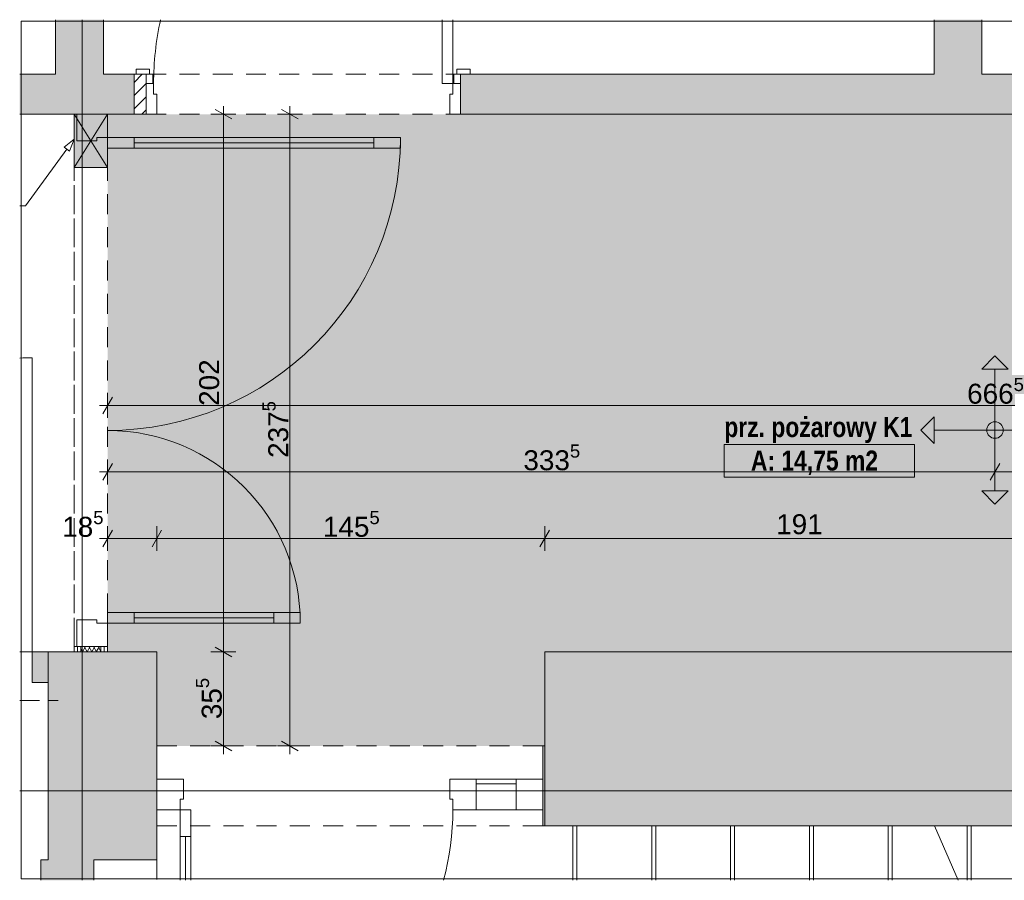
# Paper-space layout 'A-56 UKŁAD SUFITÓW PODWIESZONYCH' of a CAD drawing. Header units: millimetres. Extents: x 0 to 800, y 0 to 594.
# Tile 22 of 27: x 537 to 611, y 354 to 418. Entities that reach past the tile are written whole.
import ezdxf
from ezdxf.xclip import XClip

# ---------------------------------------------------------------- set-up
doc = ezdxf.new("R2010")
doc.units = ezdxf.units.MM
doc.header["$MEASUREMENT"] = 0
doc.header["$XCLIPFRAME"] = 0
for name, pattern in [('DASHDOTX2', [1000, 500, -250, 0, -250]), ('GESTRICHELT2', [93.75, 62.5, -31.25]), ('Przer. długie kreski', [2.5, 1.5, -1]), ('PRZERYWANA_DU_A', [550, 350, -200])]:
    doc.linetypes.add(name, pattern=pattern)
for name, color, linetype, lineweight, true_color in [('A_konstrukcja_Nr_pióra__10', 7, 'Continuous', 13, 0x4b4b4b), ('A_opis proj_Nr_pióra__255', 7, 'Continuous', 15, 0x242424), ('A_osie_Nr_pióra__16', 7, 'Continuous', 5, 0x0f0f0f), ('A_schody_Nr_pióra__10', 7, 'Continuous', 13, 0x4b4b4b), ('A_schody_Nr_pióra__4', 7, 'Continuous', 18, 0x4b4b4b), ('A_sufity projektowane opisy_Nr_pióra__19', 7, 'Continuous', 5, 0x191919), ('A_ściany proj_Nr_pióra__21', 7, 'Continuous', 5, 0xb0b0b0), ('A_ściany_Nr_pióra__10', 7, 'Continuous', 13, 0x4b4b4b), ('Nowe_A_sufity projektowane opisy_Nr_pióra__19', 7, 'Continuous', 5, 0x191919)]:
    doc.layers.add(name, color=color, linetype=linetype, lineweight=lineweight, true_color=true_color)
for name, color, linetype in [('A_otwory', 7, 'Continuous'), ('A_sufity projektowane', 7, 'Continuous'), ('A_ściany', 7, 'Continuous'), ('A_ściany proj', 7, 'Continuous'), ('Drzwi Archicad', 7, 'Continuous'), ('Nowe_A_strefy', 7, 'Continuous'), ('Nowe_A_sufity projektowane opisy', 7, 'Continuous')]:
    doc.layers.add(name, color=color, linetype=linetype)
for name, color, linetype, lineweight in [('A_otwory_Nr_pióra__1', 7, 'Continuous', 20), ('A_strefy_Nr_pióra__1', 7, 'Continuous', 20), ('A_sufity projektowane wymiary_Nr_pióra__1', 7, 'Continuous', 20), ('A_sufity projektowane wymiary_Nr_pióra__2', 8, 'Continuous', 13), ('A_ściany proj_Nr_pióra__1', 7, 'Continuous', 20), ('A_ściany_Nr_pióra__1', 7, 'Continuous', 20), ('Drzwi Archicad_Nr_pióra__1', 7, 'Continuous', 20), ('Drzwi Archicad_Nr_pióra__3', 252, 'Continuous', 13)]:
    doc.layers.add(name, color=color, linetype=linetype, lineweight=lineweight)
doc.styles.add('STYL_AUTOMATYCZNY_1', font='arial.ttf')
doc.styles.add('STYL_AUTOMATYCZNY_4', font='arial.ttf')
doc.styles.add('STYL_AUTOMATYCZNY_5', font='ARIALN.TTF')
pattern_1 = [(0, (-3536.6302, -529.8013), (0, 1), [0, -1])]

# ---------------------------------------------------------------- blocks, each defined once
blk = doc.blocks.new('Rysunek_10_10', base_point=(-3536.63, -529.801))
at = {"layer": 'A_otwory', "linetype": 'Continuous', "lineweight": 0, "true_color": 0x121212}
blk.add_hatch(color=250, dxfattribs=at).paths.add_polyline_path([(541.38, 411.188), (541.38, 407.188), (543.88, 407.188), (543.88, 411.188)])
at = {"layer": 'A_sufity projektowane', "linetype": 'Continuous', "lineweight": 0, "true_color": 0x4b4b4b}
h = blk.add_hatch(dxfattribs=at)
h.set_pattern_fill('do_wyburzenia_000a', color=251, style=0, pattern_type=2)
h.set_pattern_definition([(0, (621.86986, 383.6867), (0, 0.75), [0, -0.75])])
h.paths.add_polyline_path([(543.88, 370.788), (547.58, 370.788), (547.58, 363.728), (576.72, 363.728), (576.72, 370.788), (614.92, 370.788), (614.92, 365.428), (637.5, 365.428), (637.5, 368.528), (647.46, 368.528), (647.46, 365.428), (667.44, 365.428), (667.44, 369.828), (672.1, 369.803), (672.1, 374.308), (677.2, 374.308), (677.2, 411.188), (543.88, 411.188)])
at = {"layer": 'A_ściany', "linetype": 'Continuous', "lineweight": 0, "true_color": 0x000000}
for points in [[(539.966, 414.188), (543.566, 414.188), (543.566, 418.288), (539.966, 418.288)], [(605.964, 414.188), (609.564, 414.188), (609.564, 418.288), (605.964, 418.288)], [(545.88, 414.188), (537.28, 414.188), (537.28, 411.188), (545.88, 411.188)], [(646.42, 414.188), (570.38, 414.188), (570.38, 411.188), (646.42, 411.188)], [(539.42, 367.146), (539.42, 355.178), (547.58, 355.178), (547.58, 370.788), (539.42, 370.788)], [(614.92, 370.788), (576.72, 370.788), (576.72, 357.728), (614.92, 357.728)], [(576.58, 363.728), (576.58, 357.728), (576.72, 357.728), (576.72, 363.728)], [(542.86, 355.178), (538.86, 355.178), (538.86, 353.628), (542.86, 353.628)]]:
    blk.add_hatch(color=18, dxfattribs=at).paths.add_polyline_path(points)
at = {"layer": 'A_ściany proj', "linetype": 'Continuous', "lineweight": 0, "true_color": 0x000000}
h = blk.add_hatch(dxfattribs=at)
h.set_pattern_fill('bloczki_ceramiczne_000a', color=18, style=0, pattern_type=2)
h.set_pattern_definition([(45, (-3536.6302, -529.8013), (-0.49497475, 0.49497475), [])])
h.paths.add_polyline_path([(545.88, 411.188), (546.78, 411.188), (546.78, 414.188), (545.88, 414.188)])
at = {"layer": 'A_ściany proj', "linetype": 'Continuous', "lineweight": 0, "true_color": 0x4b4b4b}
h = blk.add_hatch(dxfattribs=at)
h.set_pattern_fill('gypsum_000a', color=251, style=0, pattern_type=2)
h.set_pattern_definition(pattern_1)
h.paths.add_polyline_path([(541.38, 370.788), (541.63, 370.788), (541.63, 371.188), (541.38, 371.188)])
h = blk.add_hatch(dxfattribs=at)
h.set_pattern_fill('gypsum_000a', color=251, style=0, pattern_type=2)
h.set_pattern_definition(pattern_1)
h.paths.add_polyline_path([(541.88, 371.188), (541.63, 371.188), (541.63, 370.788), (541.88, 370.788)])
h = blk.add_hatch(dxfattribs=at)
h.set_pattern_fill('batt_insulation_000a', color=251, style=0, pattern_type=2)
h.set_pattern_definition([(60, (-3536.63022, -529.80132), (-0.259807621, 0.15), []), (120, (-3536.63022, -529.80132), (0.259807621, 0.15), [])])
h.paths.add_polyline_path([(543.38, 371.188), (541.88, 371.188), (541.88, 370.788), (543.38, 370.788)])
h = blk.add_hatch(dxfattribs=at)
h.set_pattern_fill('gypsum_000a', color=251, style=0, pattern_type=2)
h.set_pattern_definition(pattern_1)
h.paths.add_polyline_path([(543.38, 370.788), (543.63, 370.788), (543.63, 371.188), (543.38, 371.188)])
h = blk.add_hatch(dxfattribs=at)
h.set_pattern_fill('gypsum_000a', color=251, style=0, pattern_type=2)
h.set_pattern_definition(pattern_1)
h.paths.add_polyline_path([(543.63, 371.188), (543.63, 370.788), (543.88, 370.788), (543.88, 371.188)])
at = {"layer": 'Drzwi Archicad', "linetype": 'Continuous', "lineweight": 0, "true_color": 0xfdfdfd}
blk.add_hatch(color=7, dxfattribs=at).paths.add_polyline_path([(539.42, 370.788), (538.22, 370.788), (538.22, 368.488), (539.42, 368.488)])
at = {"layer": 'Nowe_A_strefy', "linetype": 'Continuous', "lineweight": 0, "true_color": 0x191919}
blk.add_hatch(color=250, dxfattribs=at).paths.add_polyline_path([(610.54, 388.081, 1), (610.54, 386.835, 0.414214), (611.163, 387.458, 0.414214)])
at = {"layer": 'Nowe_A_sufity projektowane opisy', "linetype": 'Continuous', "lineweight": 0, "true_color": 0x191919}
for points in [[(610.54, 393.037), (609.54, 392.037), (611.54, 392.037)], [(604.962, 387.458), (605.962, 386.458), (605.962, 388.458)], [(610.54, 381.88), (611.54, 382.88), (609.54, 382.88)]]:
    blk.add_hatch(color=250, dxfattribs=at).paths.add_polyline_path(points)
at = {"layer": 'A_konstrukcja_Nr_pióra__10', "color": 251, "linetype": 'Przer. długie kreski', "lineweight": 13, "true_color": 0x4b4b4b}
for p, q in [((541.38, 371.848), (541.38, 411.188)), ((547.58, 355.178), (547.577, 353.628))]:
    blk.add_line(p, q, dxfattribs=at)
at = {"layer": 'A_opis proj_Nr_pióra__255', "color": 250, "linetype": 'Continuous', "lineweight": 15, "true_color": 0x242424}
for p, q in [((541.38, 409.312), (540.628, 408.705)), ((541.38, 409.312), (541.032, 408.411)), ((540.83, 408.558), (537.721, 404.295)), ((541.032, 408.411), (540.628, 408.705)), ((537.721, 404.295), (537.28, 404.295))]:
    blk.add_line(p, q, dxfattribs=at)
at = {"layer": 'A_osie_Nr_pióra__16', "color": 250, "linetype": 'DASHDOTX2', "lineweight": 5, "true_color": 0x0f0f0f}
for p, q in [((541.964, 418.288), (541.964, 353.628)), ((685.2, 360.348), (537.28, 360.348))]:
    blk.add_line(p, q, dxfattribs=at)
at = {"layer": 'A_otwory_Nr_pióra__1', "color": 7, "linetype": 'Continuous', "lineweight": 20}
for p, q in [((541.38, 407.188), (543.88, 411.188)), ((541.38, 411.188), (543.88, 407.188))]:
    blk.add_line(p, q, dxfattribs=at)
at = {"layer": 'A_otwory_Nr_pióra__1', "color": 7, "linetype": 'Continuous', "lineweight": 20, "flags": 128}
blk.add_lwpolyline([(541.38, 411.188), (543.88, 411.188), (543.88, 407.188), (541.38, 407.188)], close=True, dxfattribs=at)
at = {"layer": 'A_schody_Nr_pióra__10', "color": 251, "linetype": 'GESTRICHELT2', "lineweight": 13, "true_color": 0x4b4b4b}
for p, q in [((579.14, 353.628), (579.14, 357.728)), ((585.062, 353.628), (585.062, 357.728)), ((590.984, 353.628), (590.984, 357.728)), ((596.906, 353.628), (596.906, 357.728)), ((602.828, 353.628), (602.828, 357.728)), ((608.75, 353.628), (608.75, 357.728))]:
    blk.add_line(p, q, dxfattribs=at)
at = {"layer": 'A_schody_Nr_pióra__4', "color": 251, "linetype": 'Continuous', "lineweight": 18, "true_color": 0x4b4b4b}
for p, q in [((578.84, 353.628), (578.84, 357.728)), ((584.762, 353.628), (584.762, 357.728)), ((590.684, 353.628), (590.684, 357.728)), ((596.606, 353.628), (596.606, 357.728)), ((602.528, 353.628), (602.528, 357.728)), ((606.002, 357.728), (607.769, 353.628)), ((608.45, 353.628), (608.45, 357.728))]:
    blk.add_line(p, q, dxfattribs=at)
at = {"layer": 'A_strefy_Nr_pióra__1', "color": 7, "linetype": 'Continuous', "lineweight": 20}
for p, q in [((590.206, 386.379), (590.206, 383.908)), ((590.206, 386.379), (604.488, 386.379)), ((604.488, 386.379), (604.488, 383.908)), ((590.206, 383.908), (604.488, 383.908))]:
    blk.add_line(p, q, dxfattribs=at)
at = {"layer": 'A_sufity projektowane opisy_Nr_pióra__19', "color": 250, "linetype": 'PRZERYWANA_DU_A', "lineweight": 5, "true_color": 0x191919, "flags": 128}
blk.add_lwpolyline([(685.1, 353.728), (537.38, 353.728), (537.38, 418.188), (685.1, 418.188)], close=True, dxfattribs=at)
at = {"layer": 'A_sufity projektowane wymiary_Nr_pióra__1', "color": 7, "linetype": 'Continuous', "lineweight": 20}
for p, q in [((553.205, 410.828), (551.955, 411.549)), ((558.205, 410.828), (556.955, 411.549)), ((544.241, 389.933), (543.519, 388.683)), ((544.241, 384.933), (543.519, 383.683)), ((610.901, 384.933), (610.179, 383.683)), ((544.241, 379.933), (543.519, 378.683)), ((547.941, 379.933), (547.219, 378.683)), ((577.081, 379.933), (576.359, 378.683)), ((551.955, 371.149), (553.205, 370.428)), ((551.955, 364.089), (553.205, 363.368)), ((556.955, 364.089), (558.205, 363.368))]:
    blk.add_line(p, q, dxfattribs=at)
at = {"layer": 'A_sufity projektowane wymiary_Nr_pióra__2', "color": 8, "linetype": 'Continuous', "lineweight": 13}
for p, q in [((552.58, 411.188), (552.58, 411.8)), ((557.58, 411.188), (557.58, 411.8)), ((553.517, 411.188), (551.642, 411.188)), ((552.58, 370.788), (552.58, 411.188)), ((558.517, 411.188), (556.642, 411.188)), ((557.58, 363.728), (557.58, 411.188)), ((543.88, 388.371), (543.88, 390.246)), ((543.269, 389.308), (543.88, 389.308)), ((543.88, 389.308), (677.2, 389.308)), ((543.88, 383.371), (543.88, 385.246)), ((610.54, 383.371), (610.54, 385.246)), ((543.269, 384.308), (543.88, 384.308)), ((543.88, 384.308), (610.54, 384.308)), ((610.54, 384.308), (677.2, 384.308)), ((543.88, 378.371), (543.88, 380.246)), ((547.58, 378.371), (547.58, 380.246)), ((576.72, 378.371), (576.72, 380.246)), ((543.269, 379.308), (543.88, 379.308)), ((543.88, 379.308), (547.58, 379.308)), ((547.58, 379.308), (576.72, 379.308)), ((576.72, 379.308), (614.92, 379.308)), ((553.517, 370.788), (551.642, 370.788)), ((552.58, 363.728), (552.58, 370.788)), ((553.517, 363.728), (551.642, 363.728)), ((552.58, 363.117), (552.58, 363.728)), ((558.517, 363.728), (556.642, 363.728)), ((557.58, 363.117), (557.58, 363.728))]:
    blk.add_line(p, q, dxfattribs=at)
at = {"layer": 'A_ściany proj_Nr_pióra__1', "color": 7, "linetype": 'Continuous', "lineweight": 20, "flags": 128}
for points in [[(546.78, 414.188), (545.88, 414.188)], [(545.88, 414.188), (545.88, 411.188)], [(546.78, 411.188), (546.78, 414.188)], [(545.88, 411.188), (546.78, 411.188)], [(541.38, 371.188), (541.38, 370.788)], [(543.88, 370.788), (543.88, 371.188)]]:
    blk.add_lwpolyline(points, dxfattribs=at)
at = {"layer": 'A_ściany proj_Nr_pióra__21', "color": 253, "linetype": 'Continuous', "lineweight": 5, "true_color": 0xb0b0b0}
for p, q in [((541.58, 411.188), (541.38, 411.188)), ((541.63, 411.188), (541.58, 411.188)), ((541.88, 411.188), (541.63, 411.188)), ((543.38, 411.188), (541.88, 411.188)), ((543.63, 411.188), (543.38, 411.188)), ((543.88, 411.188), (543.63, 411.188)), ((541.58, 371.188), (541.38, 371.188)), ((541.63, 371.188), (541.58, 371.188)), ((541.63, 371.188), (541.63, 370.788)), ((541.88, 371.188), (541.63, 371.188)), ((541.88, 371.188), (541.88, 370.788)), ((543.38, 371.188), (541.88, 371.188)), ((543.38, 370.788), (543.38, 371.188)), ((543.63, 371.188), (543.38, 371.188)), ((543.63, 370.788), (543.63, 371.188)), ((543.88, 371.188), (543.63, 371.188))]:
    blk.add_line(p, q, dxfattribs=at)
at = {"layer": 'A_ściany proj_Nr_pióra__21', "color": 253, "linetype": 'Continuous', "lineweight": 5, "true_color": 0xb0b0b0, "flags": 128}
for points in [[(541.38, 370.788), (541.63, 370.788)], [(541.63, 370.788), (541.88, 370.788)], [(541.88, 370.788), (543.38, 370.788)], [(543.38, 370.788), (543.63, 370.788)], [(543.63, 370.788), (543.88, 370.788)]]:
    blk.add_lwpolyline(points, dxfattribs=at)
at = {"layer": 'A_ściany_Nr_pióra__1', "color": 7, "linetype": 'Continuous', "lineweight": 20}
for p, q in [((546.78, 414.188), (546.04, 414.188)), ((546.78, 413.488), (546.78, 414.188)), ((570.38, 414.188), (571.12, 414.188)), ((570.38, 413.488), (570.38, 414.188)), ((546.78, 411.188), (546.78, 413.488)), ((570.38, 411.188), (570.38, 413.488)), ((539.42, 370.788), (540.36, 370.788)), ((539.42, 370.788), (539.42, 368.488)), ((539.42, 368.488), (539.42, 367.146)), ((539.42, 367.146), (540.16, 367.146)), ((547.58, 361.228), (547.58, 363.728)), ((576.58, 361.228), (576.58, 363.728)), ((547.58, 358.928), (547.58, 361.228)), ((576.58, 358.928), (576.58, 361.228)), ((547.58, 357.728), (547.58, 358.928)), ((576.58, 357.728), (576.58, 358.928))]:
    blk.add_line(p, q, dxfattribs=at)
at = {"layer": 'A_ściany_Nr_pióra__1', "color": 7, "linetype": 'Continuous', "lineweight": 20, "flags": 128}
for points in [[(539.966, 418.288), (539.966, 414.188)], [(543.566, 414.188), (543.566, 418.288)], [(605.964, 418.288), (605.964, 414.188)], [(609.564, 414.188), (609.564, 418.288)], [(539.966, 414.188), (537.28, 414.188)], [(545.88, 414.188), (543.566, 414.188)], [(545.88, 411.188), (545.88, 414.188)], [(605.964, 414.188), (570.38, 414.188)], [(646.42, 414.188), (609.564, 414.188)], [(537.28, 411.188), (545.88, 411.188)], [(570.38, 411.188), (646.42, 411.188)], [(547.58, 370.788), (539.42, 370.788)], [(547.58, 363.728), (547.58, 370.788)], [(614.92, 370.788), (576.72, 370.788)], [(576.72, 370.788), (576.72, 357.728)], [(539.42, 367.146), (539.42, 355.178)], [(576.72, 363.728), (576.58, 363.728)], [(576.72, 357.728), (576.72, 363.728)], [(547.58, 355.178), (547.58, 357.728)], [(576.58, 357.728), (576.72, 357.728)], [(576.72, 357.728), (614.92, 357.728)], [(538.86, 355.178), (538.86, 353.628)], [(539.42, 355.178), (538.86, 355.178)], [(542.86, 355.178), (547.58, 355.178)], [(542.86, 353.628), (542.86, 355.178)]]:
    blk.add_lwpolyline(points, dxfattribs=at)
at = {"layer": 'A_ściany_Nr_pióra__10', "color": 251, "linetype": 'Przer. długie kreski', "lineweight": 13, "true_color": 0x4b4b4b}
for p, q in [((537.28, 370.788), (539.42, 370.788)), ((537.28, 367.146), (539.42, 367.146))]:
    blk.add_line(p, q, dxfattribs=at)
at = {"layer": 'Drzwi Archicad_Nr_pióra__1', "color": 7, "linetype": 'Continuous', "lineweight": 20}
for p, q in [((538.22, 370.788), (538.22, 392.888)), ((539.42, 370.788), (538.22, 370.788)), ((538.22, 370.788), (538.22, 368.488)), ((539.42, 368.488), (539.42, 370.788)), ((539.42, 370.788), (539.42, 368.488)), ((539.42, 370.788), (539.42, 368.488)), ((539.42, 370.788), (540.36, 370.788)), ((539.42, 370.788), (540.36, 370.788)), ((538.22, 368.488), (539.42, 368.488)), ((539.42, 368.488), (539.42, 367.146)), ((539.42, 368.488), (539.42, 367.146)), ((539.42, 367.146), (540.16, 367.146)), ((539.42, 367.146), (540.16, 367.146))]:
    blk.add_line(p, q, dxfattribs=at)
blk.add_arc((538.22, 370.788), 22.1, 90, 92.43775, dxfattribs=at)
at = {"layer": 'Drzwi Archicad_Nr_pióra__3', "color": 252, "linetype": 'Continuous', "lineweight": 13}
for p, q in [((569.02, 413.488), (569.02, 418.288)), ((569.82, 418.288), (569.82, 413.488)), ((547.04, 414.568), (546.04, 414.568)), ((546.04, 414.568), (546.04, 414.188)), ((546.04, 414.188), (547.04, 414.188)), ((546.78, 414.188), (546.04, 414.188)), ((546.78, 414.188), (546.04, 414.188)), ((547.28, 414.188), (546.78, 414.188)), ((546.78, 414.188), (546.78, 413.488)), ((546.78, 413.488), (546.78, 414.188)), ((546.78, 413.488), (546.78, 414.188)), ((547.04, 414.188), (547.04, 414.568)), ((547.28, 413.488), (547.28, 414.188)), ((570.38, 414.188), (569.88, 414.188)), ((569.88, 414.188), (569.88, 413.488)), ((571.12, 414.568), (570.12, 414.568)), ((570.12, 414.568), (570.12, 414.188)), ((570.12, 414.188), (571.12, 414.188)), ((570.38, 413.488), (570.38, 414.188)), ((570.38, 413.488), (570.38, 414.188)), ((570.38, 413.488), (570.38, 414.188)), ((570.38, 414.188), (571.12, 414.188)), ((570.38, 414.188), (571.12, 414.188)), ((571.12, 414.188), (571.12, 414.568)), ((546.78, 413.488), (547.28, 413.488)), ((547.34, 413.488), (546.78, 413.488)), ((546.78, 413.488), (546.78, 411.188)), ((546.78, 411.188), (546.78, 413.488)), ((546.78, 411.188), (546.78, 413.488)), ((547.34, 412.688), (547.34, 413.488)), ((569.82, 413.488), (569.02, 413.488)), ((570.38, 413.488), (569.82, 413.488)), ((569.82, 413.488), (569.82, 412.688)), ((569.88, 413.488), (570.38, 413.488)), ((570.38, 411.188), (570.38, 413.488)), ((570.38, 411.188), (570.38, 413.488)), ((570.38, 411.188), (570.38, 413.488)), ((547.58, 412.688), (547.34, 412.688)), ((547.58, 411.188), (547.58, 412.688)), ((569.82, 412.688), (569.58, 412.688)), ((569.58, 412.688), (569.58, 411.188)), ((541.58, 411.188), (541.38, 411.188)), ((541.58, 411.188), (543.88, 411.188)), ((541.58, 409.188), (541.58, 411.188)), ((541.63, 411.188), (541.58, 411.188)), ((541.63, 411.188), (541.58, 411.188)), ((541.88, 411.188), (541.63, 411.188)), ((541.88, 411.188), (541.63, 411.188)), ((543.38, 411.188), (541.88, 411.188)), ((543.38, 411.188), (541.88, 411.188)), ((543.63, 411.188), (543.38, 411.188)), ((543.63, 411.188), (543.38, 411.188)), ((543.88, 411.188), (543.63, 411.188)), ((543.88, 411.188), (543.63, 411.188)), ((543.88, 411.188), (543.88, 409.428)), ((546.78, 411.188), (547.58, 411.188)), ((569.58, 411.188), (570.38, 411.188)), ((543.08, 409.188), (541.58, 409.188)), ((543.88, 409.428), (543.08, 409.428)), ((543.08, 409.428), (543.08, 409.188)), ((545.88, 409.428), (543.88, 409.428)), ((543.88, 409.428), (543.88, 408.628)), ((545.88, 408.628), (545.88, 409.428)), ((563.88, 409.028), (545.88, 409.028)), ((565.88, 409.428), (563.88, 409.428)), ((563.88, 409.428), (563.88, 408.628)), ((565.88, 408.628), (565.88, 409.428)), ((543.88, 408.628), (545.88, 408.628)), ((563.88, 408.628), (565.88, 408.628)), ((543.88, 373.748), (545.88, 373.748)), ((543.88, 372.948), (543.88, 373.748)), ((545.88, 373.748), (545.88, 372.948)), ((556.36, 372.948), (556.36, 373.748)), ((556.36, 373.748), (558.36, 373.748)), ((558.36, 373.748), (558.36, 372.948)), ((541.58, 373.188), (543.08, 373.188)), ((541.58, 371.188), (541.58, 373.188)), ((543.08, 373.188), (543.08, 372.948)), ((543.08, 372.948), (543.88, 372.948)), ((543.88, 372.948), (543.88, 371.188)), ((545.88, 372.948), (543.88, 372.948)), ((556.36, 373.348), (545.88, 373.348)), ((558.36, 372.948), (556.36, 372.948)), ((541.58, 371.188), (541.38, 371.188)), ((543.88, 371.188), (541.58, 371.188)), ((541.63, 371.188), (541.58, 371.188)), ((541.63, 371.188), (541.58, 371.188)), ((541.88, 371.188), (541.63, 371.188)), ((541.88, 371.188), (541.63, 371.188)), ((543.38, 371.188), (541.88, 371.188)), ((543.38, 371.188), (541.88, 371.188)), ((543.63, 371.188), (543.38, 371.188)), ((543.63, 371.188), (543.38, 371.188)), ((543.88, 371.188), (543.63, 371.188)), ((543.88, 371.188), (543.63, 371.188)), ((547.58, 361.228), (547.58, 363.728)), ((576.58, 361.228), (576.58, 363.728)), ((547.58, 361.228), (547.58, 358.928)), ((549.58, 361.228), (547.58, 361.228)), ((547.58, 358.928), (547.58, 361.228)), ((547.58, 358.928), (547.58, 361.228)), ((549.58, 359.728), (549.58, 361.228)), ((569.58, 361.228), (569.58, 359.728)), ((571.58, 361.228), (569.58, 361.228)), ((571.58, 358.928), (571.58, 361.228)), ((571.58, 361.228), (574.58, 361.228)), ((571.58, 358.928), (571.58, 361.228)), ((576.58, 361.228), (574.58, 361.228)), ((574.58, 361.228), (574.58, 358.928)), ((574.58, 361.228), (574.58, 358.928)), ((576.58, 358.928), (576.58, 361.228)), ((576.58, 358.928), (576.58, 361.228)), ((576.58, 358.928), (576.58, 361.228)), ((574.58, 360.868), (571.58, 360.868)), ((549.34, 358.928), (549.34, 359.728)), ((549.34, 359.728), (549.58, 359.728)), ((569.58, 359.728), (569.82, 359.728)), ((569.82, 359.728), (569.82, 358.928)), ((547.58, 358.928), (549.34, 358.928)), ((547.58, 357.728), (547.58, 358.928)), ((549.34, 356.928), (549.34, 358.928)), ((549.34, 358.928), (550.14, 358.928)), ((550.14, 358.928), (550.14, 356.928)), ((569.82, 358.928), (571.58, 358.928)), ((574.58, 358.928), (571.58, 358.928)), ((571.58, 358.928), (574.58, 358.928)), ((574.58, 358.928), (576.58, 358.928)), ((576.58, 357.728), (576.58, 358.928)), ((550.14, 356.928), (549.34, 356.928)), ((549.74, 353.628), (549.74, 356.928))]:
    blk.add_line(p, q, dxfattribs=at)
at = {"layer": 'Drzwi Archicad_Nr_pióra__3', "color": 252, "linetype": 'Przer. długie kreski', "lineweight": 13}
for p, q in [((546.78, 414.188), (570.38, 414.188)), ((541.38, 371.188), (541.38, 411.188)), ((543.88, 371.188), (543.88, 411.188)), ((546.78, 411.188), (570.38, 411.188)), ((576.58, 363.728), (547.58, 363.728)), ((576.58, 357.728), (547.58, 357.728))]:
    blk.add_line(p, q, dxfattribs=at)
at = {"layer": 'Drzwi Archicad_Nr_pióra__3', "color": 252, "linetype": 'Continuous', "lineweight": 13, "flags": 128}
for points in [[(563.88, 409.428), (545.88, 409.428), (545.88, 409.028), (563.88, 409.028)], [(563.88, 409.028), (545.88, 409.028), (545.88, 408.628), (563.88, 408.628)], [(556.36, 373.348), (545.88, 373.348), (545.88, 373.748), (556.36, 373.748)], [(556.36, 372.948), (545.88, 372.948), (545.88, 373.348), (556.36, 373.348)]]:
    blk.add_lwpolyline(points, close=True, dxfattribs=at)
for points in [[(549.34, 353.628), (549.34, 356.928), (549.74, 356.928), (549.74, 353.628)], [(549.74, 353.628), (549.74, 356.928), (550.14, 356.928), (550.14, 353.628)]]:
    blk.add_lwpolyline(points, dxfattribs=at)
at = {"layer": 'Drzwi Archicad_Nr_pióra__3', "color": 252, "linetype": 'Continuous', "lineweight": 13}
for centre, radius, start, end in [((569.82, 413.488), 22.48, 167.6711, 180), ((543.88, 409.428), 22, 270, 0), ((543.88, 372.948), 14.48, 0, 90), ((549.34, 358.928), 20.48, 345.00178, 0)]:
    blk.add_arc(centre, radius, start, end, dxfattribs=at)
at = {"layer": 'Nowe_A_sufity projektowane opisy_Nr_pióra__19', "color": 250, "linetype": 'Continuous', "lineweight": 5, "true_color": 0x191919}
for p, q in [((610.54, 393.037), (609.54, 392.037)), ((610.54, 393.037), (611.54, 392.037)), ((611.54, 392.037), (609.54, 392.037)), ((610.54, 387.458), (610.54, 392.037)), ((604.962, 387.458), (605.962, 388.458)), ((605.962, 388.458), (605.962, 386.458)), ((604.962, 387.458), (605.962, 386.458)), ((610.54, 387.458), (605.962, 387.458)), ((610.54, 387.458), (615.118, 387.458)), ((610.54, 387.458), (610.54, 382.88)), ((609.54, 382.88), (611.54, 382.88)), ((610.54, 381.88), (609.54, 382.88)), ((610.54, 381.88), (611.54, 382.88))]:
    blk.add_line(p, q, dxfattribs=at)
blk.add_circle((610.54, 387.458), 0.623, dxfattribs=at)
blk.add_circle((610.54, 387.458), 0.623, dxfattribs=at)
at = {"layer": 'A_strefy_Nr_pióra__1', "color": 7, "linetype": 'Continuous', "lineweight": 20, "char_height": 1.5, "attachment_point": 1, "style": 'STYL_AUTOMATYCZNY_5'}
for s, insert in [('\\A1;{\\pql;\\fArial Narrow|b1|i0|c238|p0;\\W1.000000;prz. pożarowy K1}', (590.206, 388.43)), ('\\A1;{\\pql;\\fArial Narrow|b1|i0|c238|p0;\\W1.000000;A: 14,75 m2}', (592.206, 385.914))]:
    blk.add_mtext(s, dxfattribs=dict(at, insert=insert))
at = {"layer": 'A_sufity projektowane wymiary_Nr_pióra__1', "color": 7, "linetype": 'Continuous', "lineweight": 20, "char_height": 1.5, "attachment_point": 7, "style": 'STYL_AUTOMATYCZNY_1'}
for s, insert in [('\\A1;{\\pql;\\fArial|b0|i0|c238|p0;\\W1.000000;666\\fArial|b0|i0|c238|p0;\\W1.000000;\\A1{\\H.66x;\\S5^  ;}}', (608.446, 389.001)), ('\\A1;{\\pql;\\fArial|b0|i0|c238|p0;\\W1.000000;333\\fArial|b0|i0|c238|p0;\\W1.000000;\\A1{\\H.66x;\\S5^  ;}}', (575.116, 384)), ('\\A1;{\\pql;\\fArial|b0|i0|c238|p0;\\W1.000000;18\\fArial|b0|i0|c238|p0;\\W1.000000;\\A1{\\H.66x;\\S5^  ;}}', (540.475, 379.001)), ('\\A1;{\\pql;\\fArial|b0|i0|c238|p0;\\W1.000000;145\\fArial|b0|i0|c238|p0;\\W1.000000;\\A1{\\H.66x;\\S5^  ;}}', (560.056, 379.001))]:
    blk.add_mtext(s, dxfattribs=dict(at, insert=insert))
at = {"layer": 'A_sufity projektowane wymiary_Nr_pióra__1', "color": 7, "linetype": 'Continuous', "lineweight": 20, "char_height": 1.5, "attachment_point": 7, "rotation": 90, "style": 'STYL_AUTOMATYCZNY_1'}
for s, insert in [('\\A1;{\\pql;\\fArial|b0|i0|c238|p0;\\W1.000000;237\\fArial|b0|i0|c238|p0;\\W1.000000;\\A1{\\H.66x;\\S5^  ;}}', (557.889, 385.365)), ('\\A1;{\\pql;\\fArial|b0|i0|c238|p0;\\W1.000000;35\\fArial|b0|i0|c238|p0;\\W1.000000;\\A1{\\H.66x;\\S5^  ;}}', (552.889, 365.737))]:
    blk.add_mtext(s, dxfattribs=dict(at, insert=insert))
at = {"layer": 'A_sufity projektowane wymiary_Nr_pióra__1', "color": 7, "linetype": 'Continuous', "lineweight": 20, "insert": (552.28, 389.272), "char_height": 1.5, "width": 3.43226, "attachment_point": 7, "rotation": 90, "style": 'STYL_AUTOMATYCZNY_4'}
blk.add_mtext('\\A1;{\\pql;\\fArial|b0|i0|c238|p0;\\W1.000000;202}', dxfattribs=at)
at = {"layer": 'A_sufity projektowane wymiary_Nr_pióra__1', "color": 7, "linetype": 'Continuous', "lineweight": 20, "insert": (594.104, 379.608), "char_height": 1.5, "width": 3.43226, "attachment_point": 7, "style": 'STYL_AUTOMATYCZNY_4'}
blk.add_mtext('\\A1;{\\pql;\\fArial|b0|i0|c238|p0;\\W1.000000;191}', dxfattribs=at)

psp = doc.layouts.new('A-56 UKŁAD SUFITÓW PODWIESZONYCH')

# ---------------------------------------------------------------- block references
at = {"color": 37, "linetype": 'Continuous', "lineweight": 5, "true_color": 0x656532}
ref = psp.add_blockref('Rysunek_10_10', (-3536.63, -529.801), dxfattribs=at)
XClip(ref).set_block_clipping_path([(537.2799994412, 353.6283445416), (685.1999994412, 418.2883445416)])

doc.saveas('drawing.dxf')
